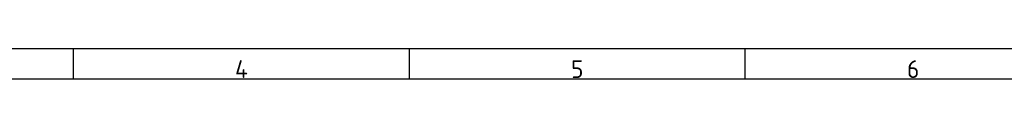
# Paper-space layout 'Layout1' of a CAD drawing. Extents: x 94 to 6181, y 158 to 4314.
# Tile 5 of 11: x 1559 to 3024, y 4268 to 4314. Entities that reach past the tile are written whole.
import ezdxf

# ---------------------------------------------------------------- set-up
doc = ezdxf.new("R2010")
doc.units = 0
doc.header["$LTSCALE"] = 15
doc.layers.get('0').update_dxf_attribs({"linetype": 'CONTINUOUS'})
doc.layers.add('DEFAULT', color=7, linetype='CONTINUOUS')

psp = doc.layouts.get("Layout1")

# ---------------------------------------------------------------- linework, layer by layer
at = {"color": 7, "linetype": 'CONTINUOUS'}
for p, q in [((6181.38, 4313.83), (93.52, 4313.83)), ((1638.2, 4313.83), (1638.2, 4268.39)), ((2137.95, 4313.83), (2137.95, 4268.39)), ((2637.7, 4313.83), (2637.7, 4268.39))]:
    psp.add_line(p, q, dxfattribs=at)
at = {"layer": 'DEFAULT', "color": 7, "linetype": 'CONTINUOUS'}
psp.add_line((6181.38, 4268.39), (93.52, 4268.39), dxfattribs=at)

# ---------------------------------------------------------------- texts
at = {"char_height": 26.5019, "width": 29.8148, "attachment_point": 8}
for s, insert in [('{\\fSolid Edge ANSI|b0||i0||c0|p34;\\C7;\\H26.501895;\\W1.;4}', (1888.53, 4270.27)), ('{\\fSolid Edge ANSI|b0||i0||c0|p34;\\C7;\\H26.501895;\\W1.;5}', (2388.28, 4270.27)), ('{\\fSolid Edge ANSI|b0||i0||c0|p34;\\C7;\\H26.501895;\\W1.;6}', (2888.03, 4270.27))]:
    psp.add_mtext(s, dxfattribs=dict(at, insert=insert))

doc.saveas('drawing.dxf')
